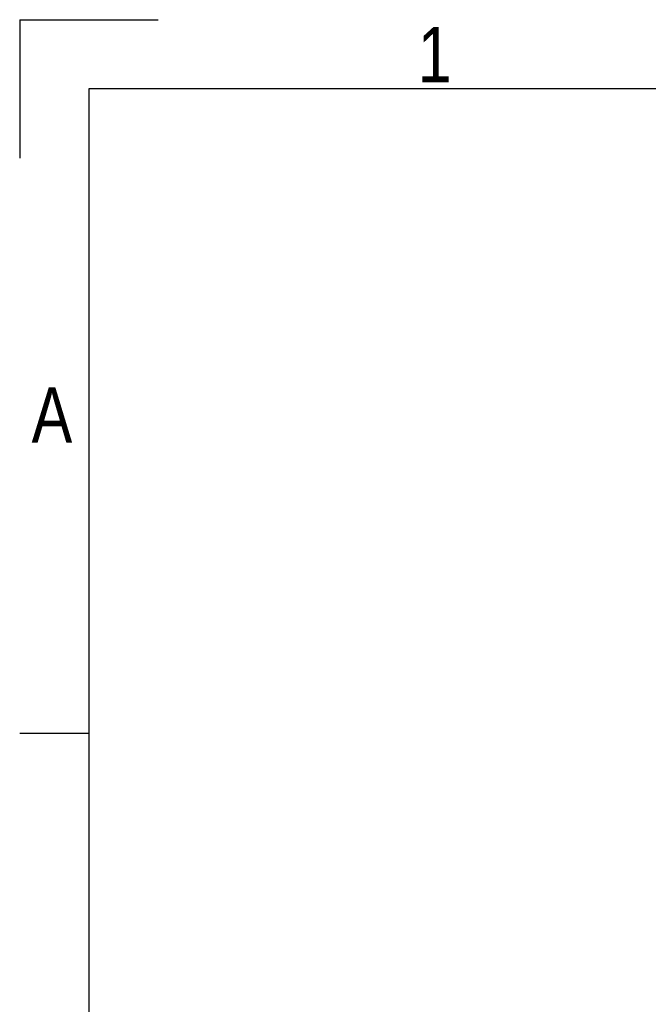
# Model space of a CAD drawing. Header units: millimetres. Extents: x 0 to 420, y 0 to 297.
# Tile 5 of 20: x 0 to 47, y 223 to 297. Entities that reach past the tile are written whole.
import ezdxf

# ---------------------------------------------------------------- set-up
doc = ezdxf.new("R2010")
doc.units = ezdxf.units.MM
doc.layers.add('CARTIGLIO', color=140, linetype='Continuous')
doc.styles.add('SLDTEXTSTYLE2', font='TXT', dxfattribs={"width": 0.821468})

msp = doc.modelspace()

# ---------------------------------------------------------------- linework, layer by layer
at = {"layer": 'CARTIGLIO', "linetype": 'Continuous'}
for p, q in [((0.0059, 296.9968), (0.0059, 286.6484)), ((0.0059, 296.9968), (10.3543, 296.9968)), ((414.8274, 291.8226), (5.1801, 291.8226)), ((5.1801, 291.8226), (5.1801, 5.171)), ((5.1801, 243.7024), (0.0059, 243.7024))]:
    msp.add_line(p, q, dxfattribs=at)

# ---------------------------------------------------------------- texts
at = {"layer": 'CARTIGLIO', "char_height": 4.1394, "attachment_point": 2, "style": 'SLDTEXTSTYLE2'}
for s, insert in [('1', (31.0075, 296.4629)), ('A', (2.4139, 269.5569))]:
    msp.add_mtext(s, dxfattribs=dict(at, insert=insert))

doc.saveas('drawing.dxf')
